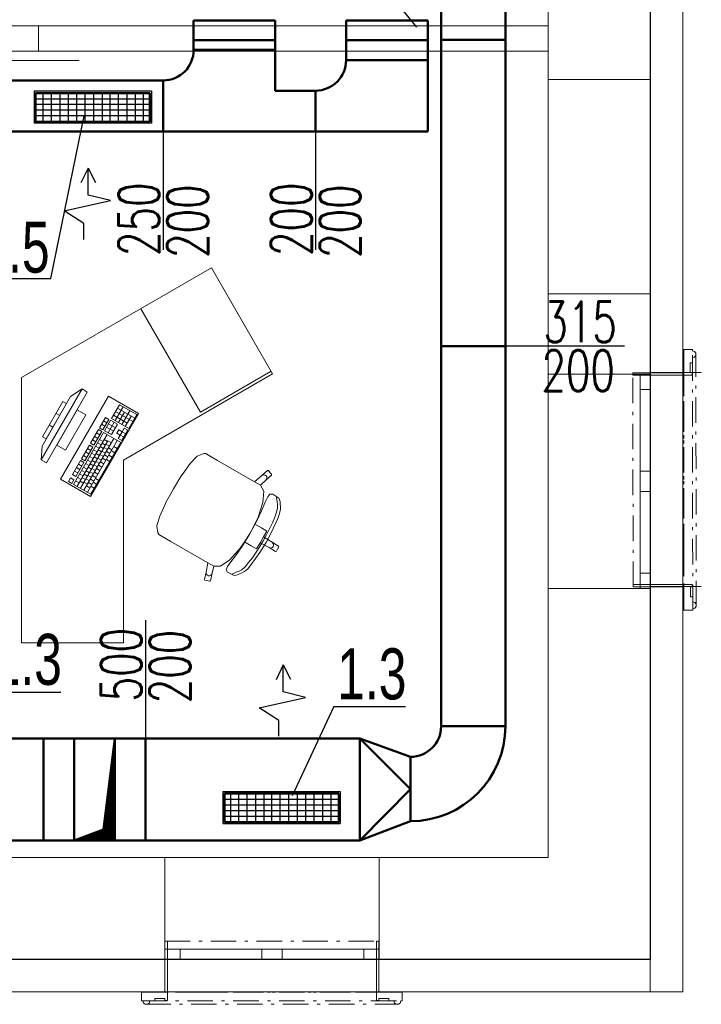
# Model space of a CAD drawing. Header units: millimetres. Extents: x 28262 to 240133, y -152087 to 56534.
# Tile 91 of 107: x 216991 to 220332, y -35940 to -31115. Entities that reach past the tile are written whole.
import ezdxf

# ---------------------------------------------------------------- set-up
doc = ezdxf.new("R2010")
doc.units = ezdxf.units.MM
doc.header["$MEASUREMENT"] = 0
doc.linetypes.add('Čerchovaná M', pattern=[225, 125, -42.5, 15, -42.5])
doc.linetypes.add('Čerchovaná S', pattern=[175, 75, -42.5, 15, -42.5])
doc.layers.get('0').update_dxf_attribs({"lineweight": 9})
for name, color, linetype, lineweight in [('--VZT', 6, 'Continuous', 50), ('--VZT POPIS', 7, 'Continuous', 25), ('--VZT_ODV', 5, 'Continuous', 50), ('--VZT_ODVOD', 5, 'Continuous', 50), ('--VZT_POPIS', 7, 'Continuous', 25), ('--VZT_PŘÍVOD', 6, 'Continuous', 50), ('Konstrukce - nosné', 7, 'Continuous', 9), ('Nové_3D prvky fasada nove', 7, 'Continuous', 9), ('Nové_Interiér - nábytek', 9, 'Continuous', 9), ('Nové_Konstrukce - nosné', 7, 'Continuous', 9), ('Nové_Otvory – Dveře', 7, 'Continuous', 9), ('Nové_Otvory – Okna', 7, 'Continuous', 9)]:
    doc.layers.add(name, color=color, linetype=linetype, lineweight=lineweight)
doc.layers.add('NonPlottable_0', color=7, linetype='Continuous', lineweight=13, plot=False)
doc.styles.add('styl1', font='arial.ttf', dxfattribs={"width": 0.7, "height": 250})
doc.styles.add('styl6', font='romans.shx', dxfattribs={"width": 0.7, "height": 200})

msp = doc.modelspace()

# ---------------------------------------------------------------- hatches: boundary and pattern name
at = {"layer": '--VZT_PŘÍVOD'}
h = msp.add_hatch(dxfattribs=at)
h.set_pattern_fill('ANSI31', color=256)
h.set_pattern_definition([(45, (10768.6105, 0), (-0.08838834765, 0.08838834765), [])])
h.paths.add_polyline_path([(217457, -34652.4), (217455.4, -34650.6), (217449.1, -34700.5), (217449.1, -34894.3), (217457, -34886.4)])
h.paths.add_polyline_path([(217449.1, -34700.5), (217421.5, -34921.9), (217449.1, -34894.3)])
h.paths.add_polyline_path([(217449.1, -34894.3), (217421.5, -34921.9), (217401.2, -35084.2), (217257, -35137.4), (217449.1, -35137.4), (217449.1, -35108.7)])
h.paths.add_polyline_path([(217457, -34886.4), (217449.1, -34894.3), (217449.1, -35108.7), (217457, -35108.7)])
h.paths.add_polyline_path([(217457, -35108.7), (217449.1, -35108.7), (217449.1, -35137.4), (217457, -35137.4)])

# ---------------------------------------------------------------- linework, layer by layer
at = {"layer": '--VZT'}
for p, q in [((219056.2, -29044.7), (219056.2, -34577.9)), ((219371.2, -29044.7), (219371.2, -34577.9)), ((219056.2, -31214.9), (219371.2, -31214.9)), ((219056.2, -32714.9), (219371.2, -32714.9)), ((219056.2, -34577.9), (219371.2, -34577.9)), ((218657.5, -34637.4), (216112, -34637.4)), ((217107, -34637.4), (217107, -35137.4)), ((217257, -34637.4), (217257, -35137.4)), ((217457, -34637.4), (217457, -35137.4)), ((217607, -34637.4), (217607, -35137.4)), ((218657.5, -34637.4), (218657.5, -35137.4)), ((218657.5, -34637.4), (218906.2, -34727.9)), ((218657.5, -34637.4), (218906.2, -34885.4)), ((218906.2, -34727.9), (218906.2, -35042.9)), ((218554.6, -34907.2), (217994.6, -34907.2)), ((217994.6, -35047.2), (217994.6, -34907.2)), ((218554.6, -35047.2), (218554.6, -34907.2)), ((218906.2, -34885.4), (218657.5, -35137.4)), ((218554.6, -35047.2), (217994.6, -35047.2)), ((218906.2, -35042.9), (218657.5, -35137.4)), ((218657.5, -35137.4), (212699, -35137.4))]:
    msp.add_line(p, q, dxfattribs=at)
for radius in [150, 465]:
    msp.add_arc((218906.2, -34577.9), radius, 270, 0, dxfattribs=at)
at = {"layer": '--VZT POPIS'}
for p, q in [((217061.3, -31465.3), (217061.3, -31623.1)), ((217636.2, -31465.3), (217636.2, -31623.1)), ((217693.4, -31663.3), (217693.4, -32243.3)), ((218440.7, -31663.3), (218440.7, -32243.3)), ((219956, -32714.9), (219376.1, -32714.9)), ((217607, -34057.5), (217607, -34637.4)), ((217986.7, -34896.8), (217986.7, -35054.6)), ((218561.6, -34896.8), (218561.6, -35054.6))]:
    msp.add_line(p, q, dxfattribs=at)
at = {"layer": '--VZT_ODV'}
for p, q in [((217068.3, -31475.8), (217628.3, -31475.8)), ((217068.3, -31615.8), (217068.3, -31475.8)), ((217628.3, -31615.8), (217628.3, -31475.8)), ((217068.3, -31615.8), (217628.3, -31615.8))]:
    msp.add_line(p, q, dxfattribs=at)
for centre in [(217693.4, -31263.3), (218440.7, -31313.3)]:
    msp.add_arc(centre, 150, 270, 0, dxfattribs=at)
at = {"layer": '--VZT_ODVOD'}
for p, q in [((217843.4, -31263.3), (217843.4, -31120.2)), ((217843.4, -31120.2), (218243.4, -31120.2)), ((218243.4, -31120.2), (218243.4, -31463.3)), ((218590.7, -31313.3), (218590.7, -31120.2)), ((218590.7, -31120.2), (218990.7, -31120.2)), ((218990.7, -31120.2), (218990.7, -31663.3)), ((217843.4, -31216.4), (218243.4, -31216.4)), ((218590.7, -31216.4), (218990.7, -31216.4)), ((217843.4, -31263.3), (218243.4, -31263.3)), ((218590.7, -31313.3), (218990.7, -31313.3)), ((216922, -31413.3), (217693.4, -31413.3)), ((217693.4, -31413.3), (217693.4, -31663.3)), ((218440.7, -31463.3), (218243.4, -31463.3)), ((218440.7, -31663.3), (218440.7, -31463.3)), ((216922, -31663.3), (218990.7, -31663.3))]:
    msp.add_line(p, q, dxfattribs=at)
at = {"layer": '--VZT_POPIS'}
for p, q in [((218535.8, -30660.5), (218935.3, -31151.7)), ((217636.2, -31465.3), (217061.3, -31465.3)), ((217628.5, -31504.3), (217068.3, -31504.3)), ((217105.8, -31615.8), (217105.8, -31475.8)), ((217146.8, -31615.8), (217146.8, -31475.8)), ((217189.3, -31615.8), (217189.3, -31475.8)), ((217230.3, -31615.8), (217230.3, -31475.8)), ((217271.3, -31615.8), (217271.3, -31475.8)), ((217312.3, -31615.8), (217312.3, -31475.8)), ((217354.8, -31615.8), (217354.8, -31475.8)), ((217395.8, -31615.8), (217395.8, -31475.8)), ((217434.3, -31615.8), (217434.3, -31475.8)), ((217475.3, -31615.8), (217475.3, -31475.8)), ((217517.8, -31615.8), (217517.8, -31475.8)), ((217558.8, -31615.8), (217558.8, -31475.8)), ((217597.3, -31615.8), (217597.3, -31475.8)), ((217627.3, -31531.2), (217068.3, -31531.2)), ((217628.5, -31559.2), (217068.3, -31559.2)), ((217628.5, -31587.3), (217068.3, -31587.3)), ((217143.2, -32383.5), (217306.7, -31586)), ((217636.2, -31623.1), (217061.3, -31623.1)), ((217326.4, -31842.9), (217291.1, -31915.2)), ((217326.4, -31975.2), (217326.4, -31842.9)), ((217326.4, -31842.9), (217361.7, -31913.5)), ((217435.9, -32001.7), (217326.4, -31975.2)), ((217208.1, -32052.9), (217435.9, -32001.7)), ((217305.2, -32114.7), (217208.1, -32052.9)), ((217305.2, -32192.4), (217305.2, -32114.7)), ((216843.1, -32383.5), (217143.2, -32383.5)), ((218282.4, -34277.2), (218247.1, -34349.6)), ((218282.4, -34409.6), (218282.4, -34277.2)), ((218282.4, -34277.2), (218317.8, -34347.8)), ((216840.8, -34410), (217192.3, -34410)), ((218164.1, -34487.3), (218391.9, -34436.1)), ((218391.9, -34436.1), (218282.4, -34409.6)), ((218261.2, -34549.1), (218164.1, -34487.3)), ((218529.8, -34481), (218326.3, -34919.5)), ((218529.8, -34481), (218881.3, -34481)), ((218261.2, -34626.7), (218261.2, -34549.1)), ((217986.7, -34896.8), (218561.6, -34896.8)), ((218025.6, -35047.2), (218025.6, -34907.2)), ((218064.1, -35047.2), (218064.1, -34907.2)), ((218105.1, -35047.2), (218105.1, -34907.2)), ((218147.6, -35047.2), (218147.6, -34907.2)), ((218188.6, -35047.2), (218188.6, -34907.2)), ((218227.1, -35047.2), (218227.1, -34907.2)), ((218268.1, -35047.2), (218268.1, -34907.2)), ((218310.6, -35047.2), (218310.6, -34907.2)), ((218351.6, -35047.2), (218351.6, -34907.2)), ((218392.6, -35047.2), (218392.6, -34907.2)), ((218433.6, -35047.2), (218433.6, -34907.2)), ((218476.1, -35047.2), (218476.1, -34907.2)), ((218517.1, -35047.2), (218517.1, -34907.2)), ((217994.4, -34935.8), (218554.6, -34935.8)), ((217995.6, -34962.7), (218554.6, -34962.7)), ((217994.4, -34990.7), (218554.6, -34990.7)), ((217994.4, -35018.8), (218554.6, -35018.8)), ((217986.7, -35054.6), (218561.6, -35054.6))]:
    msp.add_line(p, q, dxfattribs=at)
at = {"layer": '--VZT_PŘÍVOD'}
for p, q in [((217401.2, -35084.2), (217457, -34637.4)), ((217257, -35137.4), (217401.2, -35084.2))]:
    msp.add_line(p, q, dxfattribs=at)
at = {"linetype": 'Continuous'}
msp.add_line((220081.9, -35722.3), (220081.9, -18100.3), dxfattribs=at)
at = {"layer": 'Konstrukce - nosné', "linetype": 'Continuous'}
for p, q in [((219581.7, -30962.1), (219581.7, -31408.8)), ((220081.7, -31408.8), (220081.7, -30962.1)), ((219881.7, -31408.8), (219581.7, -31408.8)), ((219931.7, -31408.8), (219881.7, -31408.8)), ((220081.7, -31408.8), (219931.7, -31408.8)), ((219881.7, -32458.8), (219581.7, -32458.8)), ((219581.7, -32458.8), (219581.7, -32852.1)), ((219931.7, -32458.8), (219881.7, -32458.8)), ((220081.7, -32458.8), (219931.7, -32458.8)), ((220081.7, -32852.1), (220081.7, -32458.8)), ((220031.7, -32852.1), (219581.7, -32852.1)), ((220081.7, -32852.1), (220031.7, -32852.1)), ((220031.7, -33902.1), (219581.7, -33902.1)), ((219581.7, -33902.1), (219581.7, -35220.6)), ((220081.7, -33902.1), (220031.7, -33902.1)), ((220081.7, -35220.6), (220081.7, -33902.1)), ((217702, -35220.5), (216422, -35220.5)), ((217702, -35670.5), (217702, -35220.5)), ((219581.7, -35220.6), (218752, -35220.6)), ((220081.7, -35720.6), (220081.7, -35220.6)), ((217702, -35720.5), (217702, -35670.5)), ((216422, -35720.5), (217702, -35720.5)), ((218752, -35720.6), (220081.7, -35720.6))]:
    msp.add_line(p, q, dxfattribs=at)
at = {"layer": 'NonPlottable_0'}
for p, q in [((220081.7, -30953.6), (220081.7, -32843.6)), ((220241.7, -32843.6), (220241.7, -30953.6)), ((217082.1, -31145.1), (217082.1, -31270.1)), ((219581.7, -31145.1), (217082.1, -31145.1)), ((219581.7, -31270.1), (219581.7, -31145.1)), ((217082.1, -31270.1), (219581.7, -31270.1)), ((220288.8, -32730.9), (220245.7, -32730.9)), ((220245.7, -32730.9), (220245.7, -32845.2)), ((220288.8, -32737.4), (220288.8, -32730.9)), ((220299, -32740.7), (220288.8, -32737.4)), ((220305.4, -32749.4), (220299, -32740.7)), ((220299, -32769), (220305.4, -32760.2)), ((220305.4, -32760.2), (220305.4, -32749.4)), ((220277.4, -32845.1), (220277.4, -32797.3)), ((220277.4, -32797.3), (220288.8, -32797.3)), ((220288.8, -32772.3), (220299, -32769)), ((220288.8, -32797.3), (220288.8, -32772.3)), ((220245.7, -32845.2), (219996.5, -32845.3)), ((219996.5, -32845.3), (219996.5, -32858)), ((220081.7, -32843.6), (220241.7, -32843.6)), ((220286.7, -32845.1), (220277.4, -32845.1)), ((220286.7, -32857.9), (220286.7, -32845.1)), ((219996.5, -32858), (220286.7, -32857.9)), ((220287.3, -33882.4), (219997.1, -33882.6)), ((219997.1, -33882.6), (219997.1, -33895.3)), ((219997.1, -33895.3), (220246.3, -33895.2)), ((220246.3, -33895.2), (220246.4, -34009.4)), ((220278.1, -33943), (220278.1, -33895.1)), ((220278.1, -33895.1), (220287.3, -33895.1)), ((220287.3, -33895.1), (220287.3, -33882.4)), ((220289.5, -33943), (220278.1, -33943)), ((220289.5, -33967.9), (220289.5, -33943)), ((220246.4, -34009.4), (220289.5, -34009.4)), ((220299.8, -33971.3), (220289.5, -33967.9)), ((220289.5, -34002.9), (220299.8, -33999.5)), ((220289.5, -34009.4), (220289.5, -34002.9)), ((220306.1, -33980), (220299.8, -33971.3)), ((220299.8, -33999.5), (220306.1, -33990.8)), ((220306.1, -33990.8), (220306.1, -33980)), ((217714.5, -35631.3), (217701.8, -35631.3)), ((217701.8, -35631.3), (217701.8, -35880.6)), ((217714.5, -35921.5), (217714.5, -35631.3)), ((218751.8, -35631.3), (218739.1, -35631.3)), ((218739.1, -35631.3), (218739.1, -35921.5)), ((218751.8, -35880.6), (218751.8, -35631.3)), ((217701.5, -35718.8), (216421.5, -35718.7)), ((217701.5, -35878.8), (217701.5, -35718.8)), ((220081.7, -35718.8), (218751.5, -35718.8)), ((218751.5, -35718.8), (218751.5, -35878.8)), ((220081.7, -35878.8), (220081.7, -35718.8)), ((216421.5, -35878.7), (217701.5, -35878.8)), ((217587.5, -35880.6), (217587.5, -35923.7)), ((217701.8, -35880.6), (217587.5, -35880.6)), ((218751.5, -35878.8), (220081.7, -35878.8)), ((218866.1, -35880.6), (218751.8, -35880.6)), ((218866.1, -35923.7), (218866.1, -35880.6)), ((217587.5, -35923.7), (217594, -35923.7)), ((217594, -35923.7), (217597.4, -35933.9)), ((217597.4, -35933.9), (217606.1, -35940.3)), ((217606.1, -35940.3), (217616.9, -35940.3)), ((217616.9, -35940.3), (217625.6, -35933.9)), ((217625.6, -35933.9), (217629, -35923.7)), ((217629, -35923.7), (217653.9, -35923.7)), ((217653.9, -35923.7), (217653.9, -35912.3)), ((217653.9, -35912.3), (217701.8, -35912.3)), ((217701.8, -35912.3), (217701.8, -35921.5)), ((217701.8, -35921.5), (217714.5, -35921.5)), ((218739.1, -35921.5), (218751.8, -35921.5)), ((218751.8, -35921.5), (218751.8, -35912.3)), ((218751.8, -35912.3), (218799.6, -35912.3)), ((218799.6, -35912.3), (218799.6, -35923.7)), ((218799.6, -35923.7), (218824.6, -35923.7)), ((218824.6, -35923.7), (218827.9, -35933.9)), ((218827.9, -35933.9), (218836.7, -35940.3)), ((218836.7, -35940.3), (218847.5, -35940.3)), ((218847.5, -35940.3), (218856.2, -35933.9)), ((218856.2, -35933.9), (218859.5, -35923.7)), ((218859.5, -35923.7), (218866.1, -35923.7))]:
    msp.add_line(p, q, dxfattribs=at)
at = {"layer": 'Nové_3D prvky fasada nove', "linetype": 'Čerchovaná M'}
for p, q in [((220246.4, -34009.4), (220245.7, -32730.9)), ((220245.7, -32730.9), (220288.8, -32730.9)), ((220245.7, -32845.2), (220245.7, -32730.9)), ((220245.7, -32730.9), (220288.8, -32730.9)), ((220289.5, -34009.4), (220288.8, -32730.9)), ((220288.8, -32730.9), (220288.8, -32737.4)), ((220288.8, -32737.4), (220299, -32740.7)), ((220288.8, -32737.4), (220299, -32740.7)), ((220299, -32740.7), (220305.4, -32749.4)), ((220299, -32740.7), (220305.4, -32749.4)), ((220305.4, -32760.2), (220299, -32769)), ((220306.1, -33990.8), (220305.4, -32749.4)), ((220305.4, -32749.4), (220305.4, -32760.2)), ((220277.4, -32797.3), (220277.4, -32845.1)), ((220288.8, -32797.3), (220277.4, -32797.3)), ((220299, -32769), (220288.8, -32772.3)), ((220288.8, -32772.3), (220288.8, -32797.3)), ((219996.5, -32845.3), (220245.7, -32845.2)), ((219996.5, -32845.3), (220245.7, -32845.2)), ((219997.1, -33895.3), (219996.5, -32845.3)), ((219996.5, -32858), (219996.5, -32845.3)), ((220277.4, -32845.1), (220286.7, -32845.1)), ((220286.7, -32845.1), (220286.7, -32857.9)), ((220286.7, -32857.9), (219996.5, -32858)), ((220287.3, -33882.4), (219997.1, -33882.6)), ((219997.1, -33882.6), (219997.1, -33895.3)), ((219997.1, -33895.3), (220246.3, -33895.2)), ((219997.1, -33895.3), (220246.3, -33895.2)), ((220246.3, -33895.2), (220246.4, -34009.4)), ((220278.1, -33895.1), (220287.3, -33895.1)), ((220278.1, -33943), (220278.1, -33895.1)), ((220287.3, -33895.1), (220287.3, -33882.4)), ((220289.5, -33943), (220278.1, -33943)), ((220289.5, -33967.9), (220289.5, -33943)), ((220246.4, -34009.4), (220289.5, -34009.4)), ((220246.4, -34009.4), (220289.5, -34009.4)), ((220299.8, -33971.3), (220289.5, -33967.9)), ((220289.5, -34002.9), (220299.8, -33999.5)), ((220289.5, -34002.9), (220299.8, -33999.5)), ((220289.5, -34009.4), (220289.5, -34002.9)), ((220306.1, -33980), (220299.8, -33971.3)), ((220299.8, -33999.5), (220306.1, -33990.8)), ((220299.8, -33999.5), (220306.1, -33990.8)), ((220306.1, -33990.8), (220306.1, -33980)), ((217701.8, -35631.3), (217701.8, -35880.6)), ((217714.5, -35631.3), (217701.8, -35631.3)), ((217701.8, -35631.3), (217701.8, -35880.6)), ((217701.8, -35631.3), (218751.8, -35631.3)), ((217714.5, -35921.5), (217714.5, -35631.3)), ((218739.1, -35921.5), (218739.1, -35631.3)), ((218739.1, -35631.3), (218751.8, -35631.3)), ((218751.8, -35631.3), (218751.8, -35880.6)), ((218751.8, -35631.3), (218751.8, -35880.6)), ((217587.5, -35880.6), (217587.5, -35923.7)), ((217701.8, -35880.6), (217587.5, -35880.6)), ((217587.5, -35880.6), (217587.5, -35923.7)), ((217587.5, -35880.6), (218866.1, -35880.6)), ((218751.8, -35880.6), (218866.1, -35880.6)), ((218866.1, -35880.6), (218866.1, -35923.7)), ((218866.1, -35880.6), (218866.1, -35923.7)), ((217587.5, -35923.7), (217594, -35923.7)), ((217587.5, -35923.7), (218866.1, -35923.7)), ((217594, -35923.7), (217597.4, -35933.9)), ((217594, -35923.7), (217597.4, -35933.9)), ((217597.4, -35933.9), (217606.1, -35940.3)), ((217597.4, -35933.9), (217606.1, -35940.3)), ((217606.1, -35940.3), (217616.9, -35940.3)), ((217606.1, -35940.3), (218847.5, -35940.3)), ((217616.9, -35940.3), (217625.6, -35933.9)), ((217625.6, -35933.9), (217629, -35923.7)), ((217629, -35923.7), (217653.9, -35923.7)), ((217653.9, -35923.7), (217653.9, -35912.3)), ((217653.9, -35912.3), (217701.8, -35912.3)), ((217701.8, -35912.3), (217701.8, -35921.5)), ((217701.8, -35921.5), (217714.5, -35921.5)), ((218751.8, -35921.5), (218739.1, -35921.5)), ((218751.8, -35912.3), (218751.8, -35921.5)), ((218799.6, -35912.3), (218751.8, -35912.3)), ((218799.6, -35923.7), (218799.6, -35912.3)), ((218824.6, -35923.7), (218799.6, -35923.7)), ((218827.9, -35933.9), (218824.6, -35923.7)), ((218836.7, -35940.3), (218827.9, -35933.9)), ((218847.5, -35940.3), (218836.7, -35940.3)), ((218856.2, -35933.9), (218847.5, -35940.3)), ((218856.2, -35933.9), (218847.5, -35940.3)), ((218859.5, -35923.7), (218856.2, -35933.9)), ((218859.5, -35923.7), (218856.2, -35933.9)), ((218866.1, -35923.7), (218859.5, -35923.7))]:
    msp.add_line(p, q, dxfattribs=at)
at = {"layer": 'Nové_3D prvky fasada nove', "linetype": 'Continuous'}
for p, q in [((220245.7, -32730.9), (220245.7, -32845.2)), ((220288.8, -32730.9), (220245.7, -32730.9)), ((220288.8, -32730.9), (220288.8, -32737.4)), ((220288.8, -32737.4), (220299, -32740.7)), ((220299, -32740.7), (220305.4, -32749.4)), ((220305.4, -32760.2), (220299, -32769)), ((220305.4, -32749.4), (220305.4, -32760.2)), ((220277.4, -32797.3), (220277.4, -32845.1)), ((220288.8, -32797.3), (220277.4, -32797.3)), ((220299, -32769), (220288.8, -32772.3)), ((220288.8, -32772.3), (220288.8, -32797.3)), ((220245.7, -32845.2), (219996.5, -32845.3)), ((219996.5, -32845.3), (219996.5, -32858)), ((220286.7, -32845.1), (220277.4, -32845.1)), ((220286.7, -32845.1), (220286.7, -32857.9)), ((220286.7, -32857.9), (219996.5, -32858)), ((220287.3, -33882.4), (219997.1, -33882.6)), ((219997.1, -33882.6), (219997.1, -33895.3)), ((220246.3, -33895.2), (219997.1, -33895.3)), ((220246.3, -33895.2), (220246.4, -34009.4)), ((220278.1, -33895.1), (220278.1, -33943)), ((220287.3, -33895.1), (220278.1, -33895.1)), ((220287.3, -33882.4), (220287.3, -33895.1)), ((220289.5, -33943), (220278.1, -33943)), ((220289.5, -33943), (220289.5, -33967.9)), ((220289.5, -34009.4), (220246.4, -34009.4)), ((220289.5, -33967.9), (220299.8, -33971.3)), ((220299.8, -33999.5), (220289.5, -34002.9)), ((220289.5, -34002.9), (220289.5, -34009.4)), ((220299.8, -33971.3), (220306.1, -33980)), ((220306.1, -33990.8), (220299.8, -33999.5)), ((220306.1, -33980), (220306.1, -33990.8)), ((217701.8, -35631.3), (217701.8, -35880.6)), ((217714.5, -35631.3), (217701.8, -35631.3)), ((217714.5, -35631.3), (217714.5, -35921.5)), ((218751.8, -35631.3), (218739.1, -35631.3)), ((218739.1, -35631.3), (218739.1, -35921.5)), ((218751.8, -35631.3), (218751.8, -35880.6)), ((217587.5, -35880.6), (217587.5, -35923.7)), ((217701.8, -35880.6), (217587.5, -35880.6)), ((218866.1, -35880.6), (218751.8, -35880.6)), ((218866.1, -35880.6), (218866.1, -35923.7)), ((217594, -35923.7), (217587.5, -35923.7)), ((217594, -35923.7), (217597.4, -35933.9)), ((217597.4, -35933.9), (217606.1, -35940.3)), ((217616.9, -35940.3), (217606.1, -35940.3)), ((217625.6, -35933.9), (217616.9, -35940.3)), ((217629, -35923.7), (217625.6, -35933.9)), ((217653.9, -35923.7), (217629, -35923.7)), ((217653.9, -35912.3), (217653.9, -35923.7)), ((217701.8, -35912.3), (217653.9, -35912.3)), ((217701.8, -35912.3), (217701.8, -35921.5)), ((217714.5, -35921.5), (217701.8, -35921.5)), ((218751.8, -35921.5), (218739.1, -35921.5)), ((218751.8, -35912.3), (218751.8, -35921.5)), ((218799.6, -35912.3), (218751.8, -35912.3)), ((218799.6, -35912.3), (218799.6, -35923.7)), ((218824.6, -35923.7), (218799.6, -35923.7)), ((218824.6, -35923.7), (218827.9, -35933.9)), ((218827.9, -35933.9), (218836.7, -35940.3)), ((218847.5, -35940.3), (218836.7, -35940.3)), ((218856.2, -35933.9), (218847.5, -35940.3)), ((218859.5, -35923.7), (218856.2, -35933.9)), ((218866.1, -35923.7), (218859.5, -35923.7))]:
    msp.add_line(p, q, dxfattribs=at)
at = {"layer": 'Nové_3D prvky fasada nove', "linetype": 'Čerchovaná S'}
for p, q in [((220246, -34010.4), (220245.7, -32730.9)), ((217586.5, -35880.2), (218866.1, -35880.6))]:
    msp.add_line(p, q, dxfattribs=at)
at = {"layer": 'Nové_Interiér - nábytek', "linetype": 'Continuous'}
for p, q in [((216999.3, -32869.1), (217930.3, -32331.6)), ((217930.3, -32331.6), (218230.3, -32851.2)), ((217876.3, -33038.2), (217583.8, -32531.6)), ((218230.3, -32851.2), (217499.3, -33273.3)), ((218222.8, -32838.2), (217876.3, -33038.2)), ((216999.3, -34169.1), (216999.3, -32869.1)), ((217296.2, -32925.1), (217096.2, -33271.5)), ((217122.1, -33286.5), (217322.1, -32940.1)), ((217296.2, -32925.1), (217240.2, -32962)), ((217322.1, -32940.1), (217296.2, -32925.1)), ((217100.2, -33204.5), (217240.2, -32962)), ((217202.9, -32986.7), (217102.9, -33159.9)), ((217120.2, -33169.9), (217220.2, -32996.7)), ((217426.2, -32959.8), (217191.2, -33366.8)), ((217220.2, -32996.7), (217202.9, -32986.7)), ((217573.5, -33044.8), (217426.2, -32959.8)), ((217186.9, -33054.4), (217169.5, -33044.4)), ((217272.1, -33026.7), (217172.1, -33199.9)), ((217315.4, -33051.7), (217272.1, -33026.7)), ((217338.5, -33451.8), (217573.5, -33044.8)), ((217480.4, -33002.3), (217441.2, -33070.2)), ((217458, -33079.9), (217497.2, -33012)), ((217544.8, -33084.7), (217460.8, -33036.2)), ((217554.6, -33067.8), (217470.6, -33019.3)), ((217474.8, -33089.6), (217504.2, -33038.7)), ((217564.4, -33050.8), (217480.4, -33002.3)), ((217491.6, -33099.3), (217530.8, -33031.4)), ((217215.4, -33224.9), (217315.4, -33051.7)), ((217411.1, -33064.1), (217381.8, -33115)), ((217408.4, -33107.7), (217391.6, -33098)), ((217398.6, -33124.7), (217427.9, -33073.8)), ((217418.1, -33090.8), (217401.4, -33081.1)), ((217436.3, -33078.6), (217407, -33129.5)), ((217427.9, -33073.8), (217411.1, -33064.1)), ((217423.8, -33139.2), (217453.1, -33088.3)), ((217460.1, -33115), (217426.5, -33095.6)), ((217469.9, -33098), (217436.3, -33078.6)), ((217440.6, -33148.9), (217469.9, -33098)), ((217441.2, -33070.2), (217525.2, -33118.6)), ((217518.2, -33092), (217451, -33053.2)), ((217508.4, -33108.9), (217537.8, -33058.1)), ((217525.2, -33118.6), (217564.4, -33050.8)), ((217153.5, -33112.1), (217136.2, -33102.1)), ((217402.1, -33138), (217255.2, -33392.4)), ((217376.9, -33123.5), (217337.7, -33191.3)), ((217354.5, -33201), (217393.7, -33133.2)), ((217383.9, -33150.1), (217367.1, -33140.4)), ((217393.7, -33133.2), (217376.9, -33123.5)), ((217381.8, -33115), (217398.6, -33124.7)), ((217486, -33186.5), (217402.1, -33138)), ((217407, -33129.5), (217440.6, -33148.9)), ((217450.3, -33132), (217416.8, -33112.6)), ((217476.9, -33124.7), (217467.1, -33141.7)), ((217467.1, -33141.7), (217483.9, -33151.3)), ((217493.7, -33134.4), (217476.9, -33124.7)), ((217483.9, -33151.3), (217493.7, -33134.4)), ((217490.9, -33178), (217520.3, -33127.1)), ((217503.5, -33117.4), (217493.7, -33134.4)), ((217510.5, -33144.1), (217493.7, -33134.4)), ((217520.3, -33127.1), (217503.5, -33117.4)), ((217102.9, -33159.9), (217120.2, -33169.9)), ((217272, -33402.1), (217418.9, -33147.7)), ((217288.8, -33411.8), (217423.4, -33178.6)), ((217305.6, -33421.5), (217452.5, -33167.1)), ((217322.4, -33431.2), (217469.2, -33176.8)), ((217337.7, -33191.3), (217354.5, -33201)), ((217339.2, -33440.9), (217486, -33186.5)), ((217364.3, -33184), (217347.5, -33174.3)), ((217374.1, -33167.1), (217357.3, -33157.4)), ((217389.5, -33198.6), (217372.7, -33188.9)), ((217399.3, -33181.6), (217382.5, -33171.9)), ((217411.2, -33199.8), (217394.4, -33190.1)), ((217421, -33182.8), (217404.2, -33173.1)), ((217440.2, -33188.3), (217423.4, -33178.6)), ((217483.9, -33151.3), (217474.1, -33168.3)), ((217474.1, -33168.3), (217490.9, -33178)), ((217500.7, -33161), (217483.9, -33151.3)), ((217096.2, -33271.5), (217100.2, -33204.5)), ((217172.1, -33199.9), (217215.4, -33224.9)), ((217332.8, -33199.8), (217293.6, -33267.6)), ((217310.4, -33277.3), (217349.6, -33209.5)), ((217330, -33243.4), (217313.2, -33233.7)), ((217339.8, -33226.4), (217323, -33216.7)), ((217349.6, -33209.5), (217332.8, -33199.8)), ((217360.1, -33249.5), (217343.3, -33239.8)), ((217369.9, -33232.5), (217353.1, -33222.8)), ((217379.7, -33215.5), (217362.9, -33205.8)), ((217381.8, -33250.7), (217365, -33241)), ((217391.6, -33233.7), (217374.8, -33224)), ((217401.4, -33216.8), (217384.6, -33207.1)), ((217410.8, -33239.2), (217394, -33229.5)), ((217420.6, -33222.2), (217403.8, -33212.5)), ((217430.4, -33205.3), (217413.6, -33195.6)), ((217432.5, -33240.4), (217415.7, -33230.7)), ((217442.3, -33223.4), (217425.5, -33213.7)), ((217456.7, -33237.4), (217439.9, -33227.7)), ((217468.9, -33216.2), (217452.1, -33206.5)), ((217861.2, -33253.7), (217892.9, -33241)), ((217892.9, -33241), (217902.6, -33241.4)), ((217902.6, -33241.4), (217929.5, -33256.9)), ((217096.2, -33271.5), (217122.1, -33286.5)), ((217288.7, -33276.1), (217249.6, -33343.9)), ((217266.4, -33353.6), (217305.5, -33285.8)), ((217305.5, -33285.8), (217288.7, -33276.1)), ((217293.6, -33267.6), (217310.4, -33277.3)), ((217320.2, -33260.3), (217303.4, -33250.7)), ((217330.7, -33300.3), (217313.9, -33290.6)), ((217340.5, -33283.4), (217323.7, -33273.7)), ((217350.3, -33266.4), (217333.5, -33256.7)), ((217362.2, -33284.6), (217345.4, -33274.9)), ((217372, -33267.6), (217355.2, -33257.9)), ((217381.5, -33290), (217364.7, -33280.4)), ((217391.3, -33273.1), (217374.5, -33263.4)), ((217401, -33256.1), (217384.3, -33246.4)), ((217403.2, -33291.3), (217386.4, -33281.6)), ((217412.9, -33274.3), (217396.2, -33264.6)), ((217422.7, -33257.3), (217405.9, -33247.6)), ((217432.2, -33279.8), (217415.4, -33270.1)), ((217444.4, -33258.6), (217427.6, -33248.9)), ((217499.3, -33273.3), (217499.3, -34169.1)), ((217786.6, -33345.5), (217827.1, -33289.5)), ((217827.1, -33289.5), (217859.4, -33255.1)), ((217859.4, -33255.1), (217861.2, -33253.7)), ((217929.5, -33256.9), (217960.8, -33275)), ((217960.8, -33275), (218141.9, -33379.5)), ((217276.2, -33336.7), (217259.4, -33327)), ((217286, -33319.7), (217269.2, -33310)), ((217295.8, -33302.7), (217279, -33293.1)), ((217311.2, -33334.3), (217294.4, -33324.6)), ((217320.9, -33317.3), (217304.1, -33307.6)), ((217332.8, -33335.5), (217316, -33325.8)), ((217342.6, -33318.5), (217325.8, -33308.8)), ((217352.1, -33340.9), (217335.3, -33331.2)), ((217352.4, -33301.6), (217335.6, -33291.9)), ((217361.9, -33324), (217345.1, -33314.3)), ((217371.7, -33307), (217354.9, -33297.3)), ((217373.8, -33342.1), (217357, -33332.4)), ((217383.6, -33325.2), (217366.8, -33315.5)), ((217393.4, -33308.2), (217376.6, -33298.5)), ((218177.1, -33349.8), (218204.7, -33324.8)), ((218204.7, -33324.8), (218208.9, -33325)), ((218208.9, -33325), (218224.9, -33342.9)), ((217191.2, -33366.8), (217338.5, -33451.8)), ((217239.8, -33360.9), (217230, -33377.8)), ((217230, -33377.8), (217246.8, -33387.5)), ((217256.6, -33370.6), (217239.8, -33360.9)), ((217246.8, -33387.5), (217256.6, -33370.6)), ((217249.6, -33343.9), (217266.4, -33353.6)), ((217281.8, -33385.1), (217265, -33375.4)), ((217291.6, -33368.2), (217274.8, -33358.5)), ((217301.4, -33351.2), (217284.6, -33341.5)), ((217303.5, -33386.3), (217286.7, -33376.7)), ((217313.3, -33369.4), (217296.5, -33359.7)), ((217322.7, -33391.8), (217305.9, -33382.1)), ((217323.1, -33352.4), (217306.3, -33342.7)), ((217332.5, -33374.8), (217315.7, -33365.2)), ((217342.3, -33357.9), (217325.5, -33348.2)), ((217344.4, -33393), (217327.6, -33383.3)), ((217354.2, -33376.1), (217337.4, -33366.4)), ((217364, -33359.1), (217347.2, -33349.4)), ((217367.3, -33392.1), (217350.5, -33382.4)), ((217378.3, -33373), (217361.5, -33363.3)), ((217743.8, -33414.4), (217786, -33346.4)), ((217786, -33346.4), (217786.6, -33345.5)), ((218141.9, -33379.5), (218177.1, -33349.8)), ((218171.5, -33396.7), (218141.9, -33379.5)), ((218197.1, -33372.1), (218171.6, -33396.9)), ((218177.1, -33349.8), (218182.2, -33346.8)), ((218182.2, -33346.8), (218188, -33345.9)), ((218188, -33345.9), (218193.6, -33347.3)), ((218193.6, -33347.3), (218198.3, -33350.8)), ((218224.7, -33347.1), (218197.1, -33372.1)), ((218200.6, -33367.4), (218197.1, -33372.1)), ((218198.3, -33350.8), (218201.3, -33355.9)), ((218202.1, -33361.7), (218200.6, -33367.4)), ((218201.3, -33355.9), (218202.1, -33361.7)), ((218224.9, -33342.9), (218224.7, -33347.1)), ((217255.2, -33392.4), (217339.2, -33440.9)), ((217334.6, -33410), (217317.8, -33400.3)), ((217356.3, -33411.2), (217339.5, -33401.5)), ((217743.8, -33414.4), (217705.9, -33485)), ((218171.5, -33396.7), (218171.6, -33396.9)), ((218171.6, -33396.9), (218187.1, -33425.8)), ((218187.1, -33425.8), (218182.8, -33480.7)), ((218182.8, -33480.7), (218159.4, -33553.1)), ((218176.5, -33522), (218194.1, -33479.8)), ((218194.1, -33479.8), (218206.3, -33453.5)), ((218206.3, -33453.5), (218217.6, -33440.1)), ((218217.6, -33440.1), (218230.9, -33440)), ((218230.9, -33440), (218260.5, -33460.9)), ((218249.9, -33458.3), (218249.5, -33453.8)), ((218251.2, -33466.3), (218249.9, -33458.3)), ((218252, -33477.2), (218251.2, -33466.3)), ((218254.9, -33492.4), (218252, -33477.2)), ((218260.5, -33460.9), (218266.7, -33476.7)), ((218266.7, -33476.7), (218268.6, -33513.6)), ((217705.5, -33486), (217677.3, -33549.1)), ((217705.9, -33485), (217705.5, -33486)), ((218155.1, -33568.4), (218176.5, -33522)), ((218241.5, -33553.4), (218250.2, -33528.4)), ((218250.2, -33528.4), (218254.9, -33507.7)), ((218254.9, -33507.7), (218254.9, -33492.4)), ((218268.6, -33513.6), (218264.9, -33534.5)), ((217677.3, -33549.1), (217663.6, -33594.2)), ((218120.9, -33632.2), (218155.1, -33568.4)), ((218159.4, -33553.1), (218142.8, -33586.7)), ((218256.1, -33559.3), (218225.5, -33626.2)), ((218229.7, -33581.2), (218241.5, -33553.4)), ((218264.9, -33534.5), (218256.1, -33559.3)), ((217663.6, -33594.2), (217663.3, -33596.5)), ((217663.3, -33596.5), (217668.2, -33630.3)), ((218142.8, -33586.7), (218120.4, -33631.9)), ((218142.8, -33586.7), (218176.3, -33606)), ((218176.3, -33606), (218202.2, -33621)), ((218202.2, -33621), (218185.5, -33649.9)), ((218225.5, -33626.2), (218198.7, -33677.1)), ((218200.2, -33640.2), (218215.7, -33610.6)), ((218215.7, -33610.6), (218229.7, -33581.2)), ((217668.2, -33630.3), (217673.4, -33638.5)), ((217673.4, -33638.5), (217700.3, -33654)), ((217700.3, -33654), (217731.5, -33672.1)), ((217731.5, -33672.1), (217912.6, -33776.6)), ((218071.7, -33705.1), (218092.4, -33673.8)), ((218120.9, -33632.2), (218082.8, -33693.6)), ((218092.4, -33673.8), (218120.4, -33631.9)), ((218092.4, -33673.8), (218126, -33693.2)), ((218184.3, -33668.8), (218167.5, -33696.9)), ((218168, -33725.8), (218198.7, -33677.1)), ((218168.6, -33679.2), (218177, -33664.6)), ((218185.5, -33649.9), (218177, -33664.6)), ((218184.3, -33668.8), (218200.2, -33640.2)), ((218185.5, -33649.9), (218227.8, -33676.4)), ((218227.8, -33676.4), (218232.1, -33680.3)), ((218227.8, -33676.4), (218259.7, -33694.9)), ((218020.7, -33761.5), (218071.7, -33705.1)), ((218082.8, -33693.6), (218053.3, -33735.4)), ((218126, -33693.2), (218151.9, -33708.1)), ((218149.6, -33725), (218131.1, -33751.9)), ((218167.5, -33696.9), (218149.6, -33725)), ((218151.9, -33708.1), (218168.6, -33679.2)), ((218168.6, -33679.2), (218212.7, -33702.6)), ((218212.7, -33702.6), (218218.2, -33704.4)), ((218212.7, -33702.6), (218244.6, -33721)), ((218218.2, -33704.4), (218224, -33704)), ((218224, -33704), (218229.3, -33701.4)), ((218229.3, -33701.4), (218233.2, -33697)), ((218232.1, -33680.3), (218234.7, -33685.5)), ((218235.1, -33691.4), (218233.2, -33697)), ((218234.7, -33685.5), (218235.1, -33691.4)), ((218244.6, -33721), (218248.7, -33719.9)), ((218248.7, -33719.9), (218254.8, -33709.4)), ((218260.8, -33699), (218254.8, -33709.4)), ((218259.7, -33694.9), (218260.8, -33699)), ((217975.3, -33792.7), (218020.7, -33761.5)), ((218025.6, -33771.7), (218008.9, -33795.5)), ((218053.3, -33735.4), (218025.6, -33771.7)), ((218131.1, -33751.9), (218113, -33776)), ((218125.4, -33785.7), (218168, -33725.8)), ((217904.5, -33822), (217896.6, -33858.4)), ((217904.5, -33822), (217904.4, -33827.9)), ((217912.6, -33776.6), (217904.5, -33822)), ((217942.3, -33793.8), (217912.6, -33776.6)), ((217933.8, -33828.2), (217942.5, -33793.8)), ((217942.3, -33793.8), (217942.5, -33793.8)), ((217942.5, -33793.8), (217975.3, -33792.7)), ((218008.9, -33795.5), (218002.9, -33811.9)), ((218002.9, -33811.9), (218009.5, -33823.5)), ((218066.8, -33818.1), (218052.3, -33823.2)), ((218059.1, -33836.2), (218092, -33819.3)), ((218080.1, -33810.5), (218066.8, -33818.1)), ((218095.7, -33796), (218080.1, -33810.5)), ((218092, -33819.3), (218108.3, -33805.7)), ((218113, -33776), (218095.7, -33796)), ((218108.3, -33805.7), (218125.4, -33785.7)), ((217896.6, -33858.4), (217898.9, -33862)), ((217898.9, -33862), (217922.4, -33866.9)), ((217904.4, -33827.9), (217906.5, -33833.4)), ((217906.5, -33833.4), (217910.6, -33837.6)), ((217910.6, -33837.6), (217916, -33839.9)), ((217916, -33839.9), (217921.8, -33839.9)), ((217921.8, -33839.9), (217927.2, -33837.7)), ((217922.4, -33866.9), (217926, -33864.6)), ((217926, -33864.6), (217933.8, -33828.2)), ((217927.2, -33837.7), (217931.5, -33833.6)), ((217931.5, -33833.6), (217933.8, -33828.2)), ((218009.5, -33823.5), (218042.4, -33838.7)), ((218034.8, -33830.8), (218030.7, -33832.7)), ((218042.4, -33827.9), (218034.8, -33830.8)), ((218052.3, -33823.2), (218042.4, -33827.9)), ((218042.4, -33838.7), (218059.1, -33836.2)), ((217499.3, -34169.1), (216999.3, -34169.1))]:
    msp.add_line(p, q, dxfattribs=at)
at = {"layer": 'Nové_Konstrukce - nosné', "linetype": 'Continuous'}
for p, q in [((220081.7, -30953.6), (220081.7, -32843.6)), ((220241.7, -32843.6), (220241.7, -30953.6)), ((217082.1, -31145.1), (217082.1, -31270.1)), ((219581.7, -31145.1), (217082.1, -31145.1)), ((217082.1, -31270.1), (219581.7, -31270.1)), ((219581.7, -31408.8), (219581.7, -32458.8)), ((220081.7, -32458.8), (220081.7, -31408.8)), ((220331.7, -32843.6), (220081.7, -32843.6)), ((220331.7, -32843.6), (220241.7, -32843.6)), ((220331.7, -33893.6), (220081.7, -33893.6)), ((220081.7, -33893.6), (220081.7, -35718.8)), ((220331.7, -33893.6), (220241.7, -33893.6)), ((220241.7, -35718.8), (220241.7, -33893.6)), ((218752, -35720.6), (218752, -35220.6)), ((217701.5, -35628.8), (217701.5, -35878.8)), ((217701.5, -35628.8), (217701.5, -35718.8)), ((218751.5, -35628.8), (218751.5, -35878.8)), ((218751.5, -35628.8), (218751.5, -35718.8)), ((217701.5, -35718.8), (216421.5, -35718.7)), ((220081.7, -35718.8), (218751.5, -35718.8)), ((220241.7, -35878.8), (220241.7, -35718.8)), ((216421.5, -35878.7), (217701.5, -35878.8)), ((218751.5, -35878.8), (220241.7, -35878.8))]:
    msp.add_line(p, q, dxfattribs=at)
at = {"layer": 'Nové_Otvory – Dveře', "linetype": 'Continuous'}
for p, q in [((215082.1, -31145.1), (217082.1, -31145.1)), ((217082.1, -31145.1), (217082.1, -31270.1)), ((215082.1, -31270.1), (217082.1, -31270.1)), ((217282.1, -31315.1), (216282.1, -31315.1))]:
    msp.add_line(p, q, dxfattribs=at)
at = {"layer": 'Nové_Otvory – Okna', "linetype": 'Continuous'}
for p, q in [((219581.7, -33902.1), (219581.7, -32852.1)), ((220031.7, -32852.1), (219581.7, -32852.1)), ((220031.7, -32927.1), (220031.7, -32852.1)), ((220081.7, -32852.1), (220031.7, -32852.1)), ((220081.7, -32852.1), (220031.7, -32852.1)), ((220331.7, -32843.6), (220081.7, -32843.6)), ((220081.7, -32843.6), (220081.7, -33893.6)), ((220081.7, -33902.1), (220081.7, -32852.1)), ((220081.7, -32852.1), (220081.7, -32927.1)), ((220331.7, -32843.6), (220241.7, -32843.6)), ((220241.7, -32843.6), (220241.7, -33893.6)), ((220081.7, -32927.1), (220031.7, -32927.1)), ((220031.7, -33327.1), (220031.7, -32927.1)), ((220081.7, -32927.1), (220081.7, -33327.1)), ((220031.7, -33377.1), (220031.7, -33327.1)), ((220031.7, -33327.1), (220081.7, -33327.1)), ((220081.7, -33327.1), (220081.7, -33377.1)), ((220031.7, -33427.1), (220031.7, -33377.1)), ((220081.7, -33377.1), (220081.7, -33427.1)), ((220081.7, -33427.1), (220031.7, -33427.1)), ((220031.7, -33827.1), (220031.7, -33427.1)), ((220081.7, -33427.1), (220081.7, -33827.1)), ((220031.7, -33902.1), (220031.7, -33827.1)), ((220031.7, -33827.1), (220081.7, -33827.1)), ((220081.7, -33827.1), (220081.7, -33902.1)), ((220031.7, -33902.1), (219581.7, -33902.1)), ((220081.7, -33902.1), (220031.7, -33902.1)), ((220081.7, -33902.1), (220031.7, -33902.1)), ((220331.7, -33893.6), (220081.7, -33893.6)), ((220331.7, -33893.6), (220241.7, -33893.6)), ((218752, -35220.6), (217702, -35220.5)), ((217702, -35670.5), (217702, -35220.5)), ((218752, -35670.6), (218752, -35220.6)), ((217701.5, -35628.8), (217701.5, -35718.8)), ((217701.5, -35628.8), (217701.5, -35878.8)), ((218751.5, -35628.8), (218751.5, -35718.8)), ((218751.5, -35628.8), (218751.5, -35878.8)), ((217777, -35670.5), (217702, -35670.5)), ((217702, -35720.5), (217702, -35670.5)), ((217702, -35720.5), (217702, -35670.5)), ((217777, -35720.5), (217777, -35670.5)), ((218177, -35670.5), (217777, -35670.5)), ((218227, -35670.5), (218177, -35670.5)), ((218177, -35670.5), (218177, -35720.5)), ((218277, -35670.6), (218227, -35670.5)), ((218277, -35720.6), (218277, -35670.6)), ((218677, -35670.6), (218277, -35670.6)), ((218752, -35670.6), (218677, -35670.6)), ((218677, -35670.6), (218677, -35720.6)), ((218752, -35720.6), (218752, -35670.6)), ((218752, -35720.6), (218752, -35670.6)), ((218751.5, -35718.8), (217701.5, -35718.8)), ((218752, -35720.6), (217702, -35720.5)), ((217702, -35720.5), (217777, -35720.5)), ((217777, -35720.5), (218177, -35720.5)), ((218177, -35720.5), (218227, -35720.5)), ((218227, -35720.5), (218277, -35720.6)), ((218277, -35720.6), (218677, -35720.6)), ((218677, -35720.6), (218752, -35720.6)), ((218751.5, -35878.8), (217701.5, -35878.8))]:
    msp.add_line(p, q, dxfattribs=at)

# ---------------------------------------------------------------- texts
at = {"layer": '--VZT POPIS', "style": 'styl6', "width": 0.7}
for s, p in [('250', (217674.9, -32273.3)), ('200', (217913.8, -32282.8)), ('200', (218422.2, -32273.3)), ('200', (218661.1, -32282.8)), ('500', (217588.5, -34455.9)), ('200', (217827.4, -34465.3))]:
    msp.add_text(s, height=200, rotation=90, dxfattribs=at).set_placement(p)
for s, p in [('315', (219557.6, -32696.4)), ('200', (219548.1, -32935.3))]:
    msp.add_text(s, height=200, dxfattribs=at).set_placement(p)
at = {"layer": '--VZT_POPIS', "style": 'styl1', "width": 0.7}
for s, p in [('1.5', (216797.7, -32355)), ('1.3', (216857.8, -34375)), ('1.3', (218546.8, -34446))]:
    msp.add_text(s, height=250, dxfattribs=at).set_placement(p)

doc.saveas('drawing.dxf')
